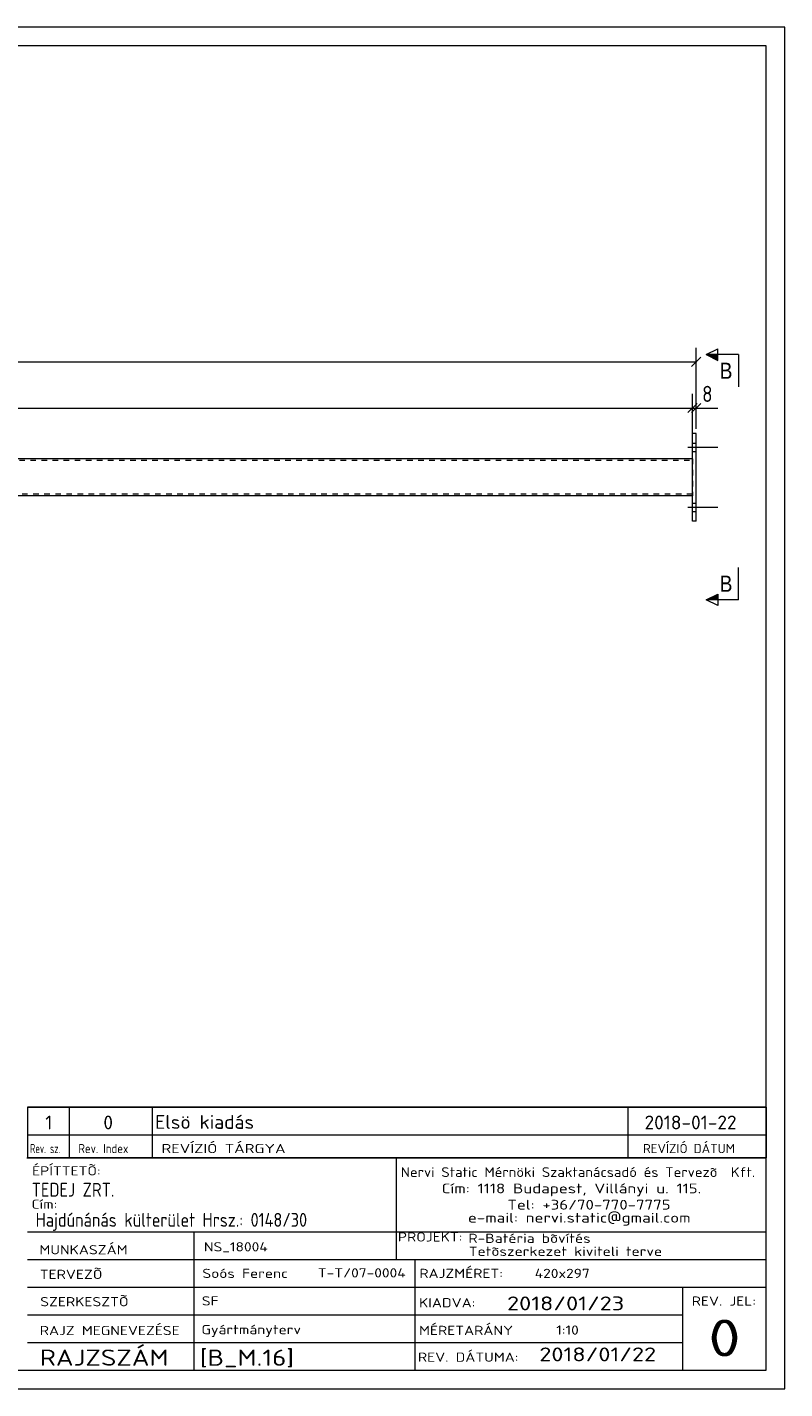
# Model space of a CAD drawing. Header units: millimetres. Extents: x 1 to 419, y 1 to 296.
# Tile 2 of 2: x 255 to 419, y 1 to 296. Entities that reach past the tile are written whole.
import ezdxf

# ---------------------------------------------------------------- set-up
doc = ezdxf.new("R2010")
doc.units = ezdxf.units.MM
doc.header["$LTSCALE"] = 0.6
doc.linetypes.add('XKITLINE00', pattern=[0])
doc.linetypes.add('XKITLINE02', pattern=[4, 2, -2])
for name, color, linetype, lineweight in [('Bolt', 7, 'Continuous', 0), ('DrawingSheet', 5, 'Continuous', 0), ('OtherObjectType', 1, 'Continuous', 0), ('Part', 2, 'Continuous', 0), ('Section', 6, 'Continuous', 0), ('Z-DIMENSIONS', 1, 'Continuous', 0)]:
    doc.layers.add(name, color=color, linetype=linetype, lineweight=lineweight)
doc.styles.add('ARIAL', font='ARIAL.TTF')
doc.styles.add('ISOCPEUR', font='ISOCPEUR.TTF')

msp = doc.modelspace()

# ---------------------------------------------------------------- hatches: boundary and pattern name
at = {"layer": 'Section'}
for points in [[(404.5, 223.82), (402, 225.07), (404.5, 225.07)], [(404.5, 171.93), (402, 171.93), (404.5, 173.18)]]:
    msp.add_hatch(color=6, dxfattribs=at).paths.add_polyline_path(points, flags=17)

# ---------------------------------------------------------------- linework, layer by layer
at = {"layer": 'Bolt', "color": 3, "linetype": 'XKITLINE00', "lineweight": 0}
for p, q in [((398, 205), (404.5, 205)), ((399, 205.9), (399.8, 205.9)), ((399, 204.1), (399.8, 204.1)), ((398, 192), (404.5, 192)), ((399, 192.9), (399.8, 192.9)), ((399, 191.1), (399.8, 191.1))]:
    msp.add_line(p, q, dxfattribs=at)
at = {"layer": 'DrawingSheet', "color": 2, "linetype": 'XKITLINE00', "lineweight": 0}
for p, q in [((419, 296), (1, 296)), ((419, 1), (419, 296)), ((1, 1), (419, 1))]:
    msp.add_line(p, q, dxfattribs=at)
at = {"layer": 'DrawingSheet', "color": 3, "linetype": 'XKITLINE00', "lineweight": 0}
for p, q in [((415, 292), (5, 292)), ((415, 5), (415, 292)), ((5, 5), (415, 5))]:
    msp.add_line(p, q, dxfattribs=at)
at = {"layer": 'OtherObjectType', "color": 7, "linetype": 'XKITLINE00', "lineweight": 0}
for p, q in [((255, 62.05), (415, 62.05)), ((255, 62.05), (255, 56.05)), ((264, 62.05), (264, 56.05)), ((282, 62.05), (282, 56.05)), ((385, 62.05), (385, 56.05)), ((415, 62.05), (415, 56.05)), ((255, 56.05), (255, 51.05)), ((255, 56.05), (415, 56.05)), ((264, 56.05), (264, 51.05)), ((282, 56.05), (282, 51.05)), ((385, 56.05), (385, 51.05)), ((415, 56.05), (415, 51.05)), ((254.84, 51.05), (415, 51.05)), ((415, 51.05), (255, 51.05)), ((334.84, 51), (334.84, 35)), ((414.98, 5), (415, 51.05)), ((254.98, 35), (414.98, 35)), ((290.98, 35), (290.98, 5)), ((334.84, 35), (334.84, 29)), ((254.98, 29), (338.84, 29)), ((338.84, 29), (338.84, 5)), ((338.84, 29), (414.84, 29)), ((254.98, 23), (414.98, 23)), ((396.84, 23), (396.84, 5)), ((254.98, 17), (396.84, 17)), ((254.98, 11), (396.98, 11)), ((254.98, 5), (414.98, 5))]:
    msp.add_line(p, q, dxfattribs=at)
at = {"layer": 'OtherObjectType', "color": 1, "linetype": 'XKITLINE00', "lineweight": 0}
for p, q in [((415, 62.05), (255, 62.05)), ((255, 56.05), (415, 56.05))]:
    msp.add_line(p, q, dxfattribs=at)
at = {"layer": 'Part', "color": 2, "linetype": 'XKITLINE00', "lineweight": 0}
for p, q in [((399, 189), (399, 208)), ((399.8, 208), (399, 208)), ((399.8, 189), (399.8, 208)), ((399, 202.5), (210, 202.5)), ((399, 194.5), (210, 194.5)), ((399.8, 189), (399, 189))]:
    msp.add_line(p, q, dxfattribs=at)
at = {"layer": 'Part', "color": 7, "linetype": 'XKITLINE02', "lineweight": 0}
for p, q in [((210, 202.2), (399, 202.2)), ((399, 202.5), (399, 194.5)), ((399, 194.8), (210, 194.8))]:
    msp.add_line(p, q, dxfattribs=at)
at = {"layer": 'Section', "color": 6, "linetype": 'XKITLINE00', "lineweight": 0}
for p, q in [((402, 225.07), (404.5, 226.32)), ((402, 225.07), (404.5, 223.82)), ((409, 225.07), (402, 225.07)), ((404.5, 223.82), (404.5, 226.32)), ((409, 225.07), (409, 218.07)), ((409, 171.93), (409, 178.93)), ((402, 171.93), (404.5, 173.18)), ((404.5, 170.68), (402, 171.93)), ((409, 171.93), (402, 171.93)), ((404.5, 173.18), (404.5, 170.68))]:
    msp.add_line(p, q, dxfattribs=at)
at = {"layer": 'Z-DIMENSIONS', "color": 7, "linetype": 'XKITLINE00', "lineweight": 0}
for p, q in [((400.79, 224.49), (398.81, 222.51)), ((399.8, 209), (399.8, 226.55)), ((17.2, 223.5), (399.8, 223.5)), ((399, 203.5), (399, 216.55)), ((399, 203.5), (399, 216.55)), ((399.8, 209), (399.8, 216.55)), ((18, 213.5), (399, 213.5)), ((399.99, 214.49), (398.01, 212.51)), ((399.99, 214.49), (398.01, 212.51)), ((400.79, 214.49), (398.81, 212.51)), ((399, 213.5), (399.8, 213.5)), ((399.8, 213.5), (404.53, 213.5)), ((399.8, 213.5), (404.53, 213.5))]:
    msp.add_line(p, q, dxfattribs=at)
at = {"layer": 'Z-DIMENSIONS', "color": 3}
for p in [(399.8, 223.5), (399, 213.5), (399, 213.5), (399.8, 213.5)]:
    msp.add_point(p, dxfattribs=at)

# ---------------------------------------------------------------- texts
at = {"layer": 'OtherObjectType', "color": 7, "style": 'ISOCPEUR'}
for s, height, width, p in [('1', 3, 1.017001, (258.82, 57.2)), ('0', 3, 1.017001, (271.4, 57.2)), ('Elsö kiadás', 3, 1.017001, (282.63, 57.31)), ('2018-01-22', 3, 1.017001, (388.62, 57.2)), ('Rev. sz.', 2, 0.68, (255.54, 52.05)), ('Rev. Index', 2, 0.85, (266, 52.05)), ('REVÍZIÓ TÁRGYA', 2, 1.275, (284, 52.05)), ('REVÍZIÓ DÁTUM', 2, 1.02, (388.28, 52.05)), ('ÉPÍTTETÕ:', 2, 1.211571, (255.96, 47.22)), ('Nervi Static Mérnöki\xa0Szaktanácsadó\xa0és\xa0Tervezõ  Kft.', 2.1176, 1.08375, (335.84, 46.88)), ('TEDEJ ZRT.', 3, 0.85, (255.87, 42.62)), ('Cím:\xa01118 Budapest, Villányi u. 115.', 2.1176, 1.250101, (344.68, 43.35)), ('Cím:', 2, 1.211571, (255.84, 40)), ('Tel:\xa0+36/70-770-7775', 2.1176, 1.250101, (358.91, 39.82)), ('Hajdúnánás külterület Hrsz.: 0148/30', 3, 0.85, (256.73, 36.1)), ('e-mail:\xa0nervi.static@gmail.com', 2.1176, 1.250101, (350.38, 37)), ('MUNKASZÁM', 2, 1.211571, (257.55, 30.12)), ('NS_18004', 2, 1.211571, (293.17, 30.76)), ('PROJEKT:', 2, 1.211571, (335.18, 32.9)), ('R-Batéria bõvítés', 2, 1.211571, (350.47, 32.6)), ('Tetõszerkezet kiviteli terve', 2, 1.211571, (350.54, 29.78)), ('TERVEZÕ', 2, 1.211571, (257.63, 24.79)), ('Soós Ferenc', 2, 1.211571, (292.84, 25)), ('T-T/07-0004', 2, 1.211571, (317.86, 25.11)), ('RAJZMÉRET:', 2, 1.211571, (339.84, 25)), ('420x297', 2, 1.211571, (364.84, 25)), ('SZERKESZTÕ', 2, 1.211571, (257.72, 18.87)), ('SF', 2, 1.211571, (292.72, 19.04)), ('2018/01/23', 3, 1.275, (358.84, 18)), ('REV. JEL:', 2, 1.211571, (398.84, 19)), ('KIADVA:', 2, 1.211571, (339.78, 18.64)), ('RAJZ MEGNEVEZÉSE', 2, 1.211571, (257.62, 12.62)), ('Gyártmányterv', 2, 1.211571, (292.65, 12.82)), ('MÉRETARÁNY', 2, 1.211571, (339.78, 12.65)), ('1:10', 2, 1.211571, (369.51, 12.72)), ('0', 8, 1.275, (402.45, 8)), ('RAJZSZÁM', 3.5, 1.211571, (257.62, 6)), ('[B_M.16]', 3.5, 1.211571, (292.3, 5.99)), ('REV. DÁTUMA:', 2, 1.211571, (339.53, 6.85)), ('2018/01/22', 3, 1.275, (365.83, 6.95))]:
    msp.add_text(s, height=height, dxfattribs=dict(at, width=width)).set_placement(p)
at = {"layer": 'Section', "color": 6, "style": 'ARIAL', "width": 0.85}
for p in [(404.89, 219.82), (404.89, 173.68)]:
    msp.add_text('B', height=3.5, dxfattribs=at).set_placement(p)
at = {"layer": 'Z-DIMENSIONS', "color": 3, "style": 'ISOCPEUR', "width": 0.85}
msp.add_text('8', height=3.5, dxfattribs=at).set_placement((401.11, 214.8))

doc.saveas('drawing.dxf')
